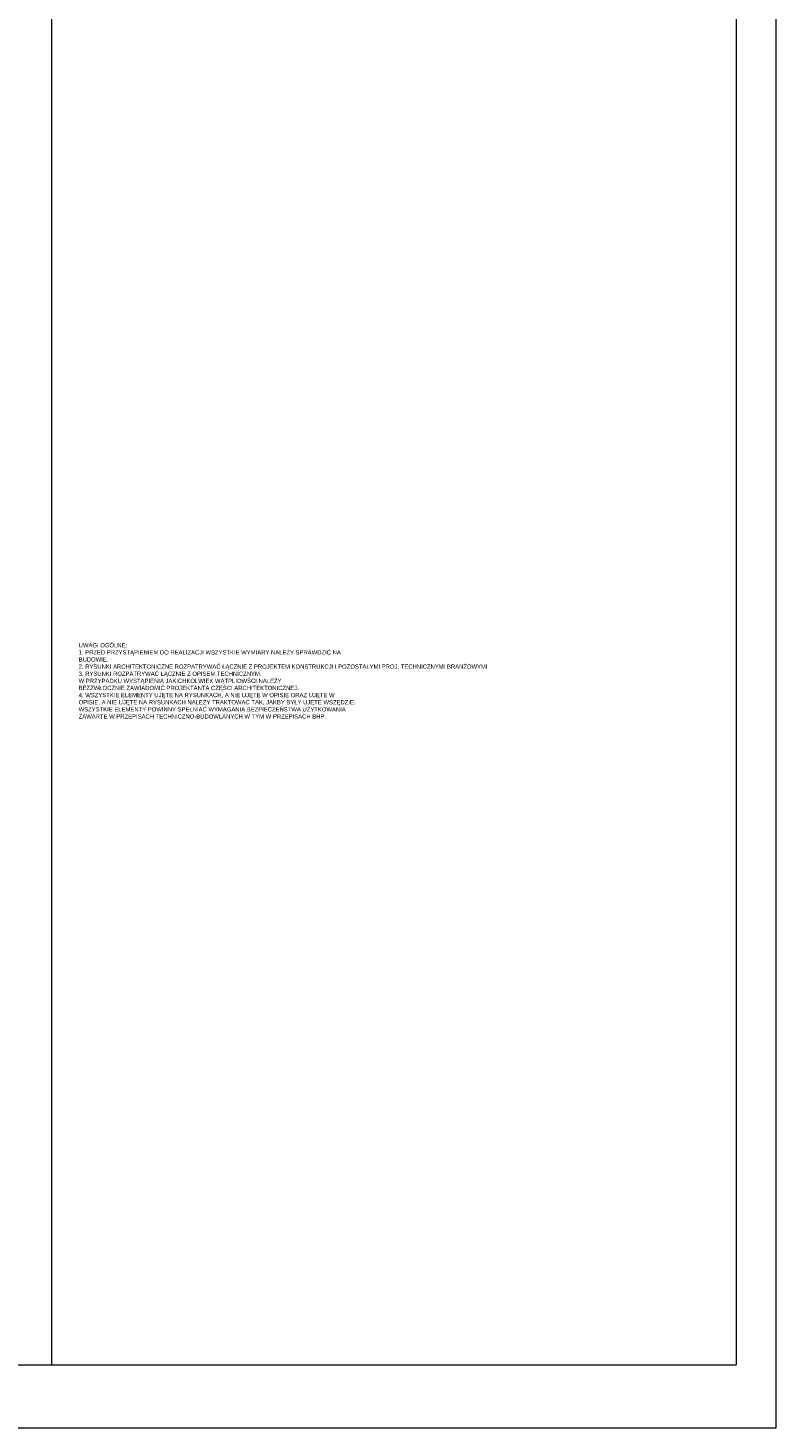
# Model space of a CAD drawing. Header units: millimetres. Extents: x -740 to 33545, y -26688 to 22494.
# Tile 67 of 256: x 11932 to 12774, y 5178 to 6753. Entities that reach past the tile are written whole.
import ezdxf

# ---------------------------------------------------------------- set-up
doc = ezdxf.new("R2010")
doc.units = ezdxf.units.MM
doc.header["$MEASUREMENT"] = 0
doc.layers.add('D-opis', color=252, linetype='Continuous')
doc.layers.add('Nowe_820-G Rysunki Obrazki_Nr_pióra__23', color=252, linetype='Continuous', lineweight=15)
doc.layers.add('wymiarowanie', color=252, linetype='Continuous', lineweight=9)

msp = doc.modelspace()

# ---------------------------------------------------------------- linework, layer by layer
at = {"layer": 'Nowe_820-G Rysunki Obrazki_Nr_pióra__23', "linetype": 'Continuous', "lineweight": 15}
for points in [[(12728.99, 8119.48), (12728.99, 5249.28)], [(8628.59, 5249.28), (12728.99, 5249.28)]]:
    msp.add_lwpolyline(points, dxfattribs=at)
at = {"layer": 'wymiarowanie'}
msp.add_lwpolyline([(8573.71, 8148.27), (8573.71, 5178.27), (12773.71, 5178.27), (12773.71, 8148.27), (8573.71, 8148.27)], dxfattribs=at)
at = {"layer": 'wymiarowanie', "linetype": 'Continuous', "lineweight": 15}
msp.add_lwpolyline([(11958.67, 8099.16), (11958.67, 5249.28)], dxfattribs=at)

# ---------------------------------------------------------------- texts
at = {"layer": 'D-opis', "insert": (11989.34, 6024.03), "char_height": 6.66667, "width": 728.7393, "attachment_point": 4}
msp.add_mtext('{\\fCentury Gothic|b0|i1|c238|p34;}\\P{\\fCentury Gothic|b0|i0|c238|p34;\\H0.72059x;UWAGI OGÓLNE:}\\P{\\fCentury Gothic|b0|i0|c238|p34;\\H0.72059x;1. PRZED PRZYSTĄPIENIEM DO REALIZACJI WSZYSTKIE WYMIARY NALEŻY SPRAWDZIĆ NA}\\P{\\fCentury Gothic|b0|i0|c238|p34;\\H0.72059x;BUDOWIE.}\\P{\\fCentury Gothic|b0|i0|c238|p34;\\H0.72059x;2. RYSUNKI ARCHITEKTONICZNE ROZPATRYWAĆ ŁĄCZNIE Z PROJEKTEM KONSTRUKCJI I POZOSTAŁYMI PROJ. TECHNICZNYMI BRANŻOWYMI}\\P{\\fCentury Gothic|b0|i0|c238|p34;\\H0.72059x;3. }{\\fCentury Gothic|b0|i0|c238|p34;\\H0.72059x;\\C7;RYSUNKI ROZPATRYWAĆ ŁĄCZNIE Z OPISEM TECHNICZNYM.}\\P{\\fCentury Gothic|b0|i0|c238|p34;\\H0.72059x;\\C7;W PRZYPADKU WYSTĄPIENIA JAKICHKOLWIEK WĄTPLIOWŚCI NALEŻY }\\P{\\fCentury Gothic|b0|i0|c238|p34;\\H0.72059x;\\C7;BEZZWŁOCZNIE ZAWIADOMIĆ PROJEKTANTA CZĘŚCI ARCHITEKTONICZNEJ.}\\P{\\fCentury Gothic|b0|i0|c238|p34;\\H0.72059x;4. WSZYSTKIE ELEMENTY UJĘTE NA RYSUNKACH, A NIE UJĘTE W OPISIE ORAZ UJĘTE W}\\P{\\fCentury Gothic|b0|i0|c238|p34;\\H0.72059x;OPISIE, A NIE UJĘTE NA RYSUNKACH NALEŻY TRAKTOWAĆ TAK, JAKBY BYŁY UJĘTE WSZĘDZIE.}\\P{\\fCentury Gothic|b0|i0|c238|p34;\\H0.72059x;WSZYSTKIE ELEMENTY POWINNY SPEŁNIAĆ WYMAGANIA BEZPIECZEŃSTWA UŻYTKOWANIA}\\P{\\fCentury Gothic|b0|i0|c238|p34;\\H0.72059x;ZAWARTE W PRZEPISACH TECHNICZNO-BUDOWLANYCH W TYM W PRZEPISACH BHP.}', dxfattribs=at)

doc.saveas('drawing.dxf')
